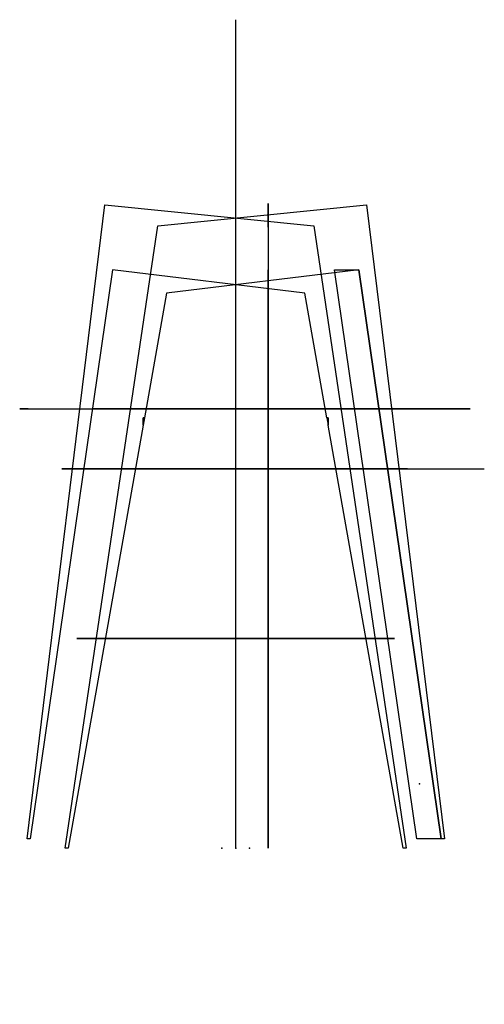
# Model space of a CAD drawing. Header units: centimetres. Extents: x -21.6 to 24.9, y -15.6 to 83.
import ezdxf

# ---------------------------------------------------------------- set-up
doc = ezdxf.new("R2010")
doc.units = ezdxf.units.CM
doc.header["$MEASUREMENT"] = 0
for name, color, linetype in [('Component10_Sketch1', 7, 'Continuous'), ('frame_Sketch1', 7, 'Continuous'), ('Stoel_Sketch1', 7, 'Continuous'), ('VincentSheppard_LilyCounter v3_Sketch1', 7, 'Continuous'), ('VincentSheppard_LilyCounter v3_Sketch10', 7, 'Continuous'), ('VincentSheppard_LilyCounter v3_Sketch11', 7, 'Continuous'), ('VincentSheppard_LilyCounter v3_Sketch12', 7, 'Continuous'), ('VincentSheppard_LilyCounter v3_Sketch2', 7, 'Continuous'), ('VincentSheppard_LilyCounter v3_Sketch3', 7, 'Continuous'), ('VincentSheppard_LilyCounter v3_Sketch4', 7, 'Continuous'), ('VincentSheppard_LilyCounter v3_Sketch5', 7, 'Continuous'), ('VincentSheppard_LilyCounter v3_Sketch6', 7, 'Continuous'), ('VincentSheppard_LilyCounter v3_Sketch7', 7, 'Continuous'), ('VincentSheppard_LilyCounter v3_Sketch8', 7, 'Continuous'), ('VincentSheppard_LilyCounter v3_Sketch9', 7, 'Continuous')]:
    doc.layers.add(name, color=color, linetype=linetype)

# ---------------------------------------------------------------- blocks, each defined once
blk = doc.blocks.new('Component10')
at = {"layer": 'Component10_Sketch1'}
for p, q in [((-20.792, 44, 7.457), (-21.642, 44, 6.609)), ((-21.642, 44, 6.609), (0.776, 44, -15.853)), ((-20.792, 44, 7.457), (-19.943, 44, 8.305)), ((-19.943, 44, 8.305), (2.474, 44, -14.158)), ((17.625, 44, -1.5), (-14.375, 44, -1.5)), ((-14.375, 44, -1.5), (-14.375, 44, 1.55)), ((-14.375, 44, 1.55), (17.625, 44, 1.55)), ((-13.375, 44, 0.025), (-13.545, 44, 0.195)), ((-13.375, 44, 0.025), (-13.204, 44, -0.143)), ((-13.205, 44, -0.145), (-13.375, 44, 0.025)), ((-5.804, 44, 22.427), (-6.652, 44, 21.578)), ((-6.652, 44, 21.578), (-4.956, 44, 23.276)), ((-6.652, 44, 21.578), (15.776, 44, -0.823)), ((-4.956, 44, 23.276), (17.472, 44, 0.875)), ((6.78, 44, -21.869), (0.776, 44, -15.853)), ((2.474, 44, -14.158), (8.479, 44, -20.174)), ((8.479, 44, -20.174), (6.78, 44, -21.869)), ((21.79, 44, -6.83), (15.776, 44, -0.823)), ((16.447, 44, -0.151), (16.624, 44, 0.026)), ((16.447, 44, -0.151), (16.624, 44, 0.026)), ((16.625, 44, 0.025), (16.448, 44, 0.202)), ((16.625, 44, 0.025), (16.448, 44, -0.152)), ((17.472, 44, 0.875), (23.486, 44, -5.131)), ((17.625, 44, 1.55), (17.625, 44, -1.5)), ((23.486, 44, -5.131), (21.79, 44, -6.83))]:
    blk.add_line(p, q, dxfattribs=at)
at = {"layer": 'Component10_Sketch1', "extrusion": (-2.71926e-32, 1, -1.22465e-16)}
for centre, radius in [((13.375, 0.025, 44), 0.24), ((-16.625, 0.025, 44), 0.25)]:
    blk.add_circle(centre, radius, dxfattribs=at)
at = {"layer": 'Component10_Sketch1'}
for p in [(0, 44), (1.625, 44, -14.75), (1.625, 44, 15.25)]:
    blk.add_point(p, dxfattribs=at)
blk = doc.blocks.new('frame')
at = {"layer": 'frame_Sketch1'}
for p, q in [((17.625, 44, -1.5), (-14.375, 44, -1.5)), ((-14.375, 44, -1.5), (-14.375, 44, 1.55)), ((-14.375, 44, 1.55), (17.625, 44, 1.55)), ((3.15, 44, -16), (0.1, 44, -16)), ((17.625, 44, 0.025), (17.125, 44, 0.025)), ((17.625, 44, 1.55), (17.625, 44, -1.5))]:
    blk.add_line(p, q, dxfattribs=at)
at = {"layer": 'frame_Sketch1', "extrusion": (-2.71926e-32, 1, -1.22465e-16)}
for centre in [(13.375, 0.025, 44), (-1.625, -15, 44), (-1.625, 15, 44), (-16.625, 0.025, 44)]:
    blk.add_circle(centre, 0.5, dxfattribs=at)
at = {"layer": 'frame_Sketch1'}
blk.add_point((0, 44), dxfattribs=at)
blk.add_blockref('Component10', (0, 0))
blk = doc.blocks.new('Stoel')
at = {"layer": 'Stoel_Sketch1'}
for p, q in [((3.25, 64.577, 20.642), (3.25, 0.945, 32.803)), ((3.25, 62.21, -15.639), (3.25, 64.577, 20.642)), ((3.25, 62.21, -15.639), (3.25, 62.424, -12.346)), ((3.25, 62.21, -15.639), (3.25, 62.21, -18.939)), ((3.25, 62.21, -15.639), (3.25, -0.006, -30.046)), ((3.25, 57.951, 17.61), (3.25, 0.916, 30.453)), ((3.25, 55.598, -12.346), (3.25, 57.951, 17.61)), ((3.25, -0.006, -27.696), (3.25, 55.598, -12.346)), ((3.25, 36.6, -16), (3.25, 43.1, -16)), ((3.25, 43.1, -16), (3.25, 43.1, -1.625)), ((3.25, 43.1, -1.625), (3.25, 39.85, -1.625)), ((3.25, 39.85, 1.625), (3.25, 43.1, 1.625)), ((3.25, 43.1, 1.625), (3.25, 43.1, 16)), ((3.25, 43.1, 16), (3.25, 36.6, 16)), ((3.25, 39.85, -1.625), (3.25, 39.85, 1.625)), ((3.25, 36.6, 16), (3.25, 36.6, -16)), ((3.25, 0.916, 30.453), (3.25, 0.945, 32.803)), ((3.25, -0.006, -30.046), (3.25, -0.006, -27.696))]:
    blk.add_line(p, q, dxfattribs=at)
blk.add_point((3.25, 36.6), dxfattribs=at)
blk.add_blockref('frame', (0, 0))

msp = doc.modelspace()

# ---------------------------------------------------------------- linework, layer by layer
at = {"layer": 'VincentSheppard_LilyCounter v3_Sketch1'}
msp.add_point((0, 0), dxfattribs=at)
at = {"layer": 'VincentSheppard_LilyCounter v3_Sketch10'}
msp.add_point((0, 0), dxfattribs=at)
at = {"layer": 'VincentSheppard_LilyCounter v3_Sketch11'}
msp.add_point((0, 0), dxfattribs=at)
at = {"layer": 'VincentSheppard_LilyCounter v3_Sketch12'}
for p, q in [((-14.078, 21, -15.582), (-15.913, 21, 17.918)), ((-14.416, 21, 19.5), (14.416, 21, 19.5)), ((12.58, 21, -17), (-12.58, 21, -17)), ((15.913, 21, 17.918), (14.078, 21, -15.582))]:
    msp.add_line(p, q, dxfattribs=at)
at = {"layer": 'VincentSheppard_LilyCounter v3_Sketch12', "extrusion": (0, 1, 0)}
for centre, start, end in [((14.416, 18, 21), 356.86364, 90), ((12.58, -15.5, 21), 270, 356.86364), ((-12.58, -15.5, 21), 183.13636, 270), ((-14.416, 18, 21), 90, 183.13636)]:
    msp.add_arc(centre, 1.5, start, end, dxfattribs=at)
at = {"layer": 'VincentSheppard_LilyCounter v3_Sketch12'}
msp.add_point((0, 21), dxfattribs=at)
at = {"layer": 'VincentSheppard_LilyCounter v3_Sketch2'}
msp.add_point((0, 0), dxfattribs=at)
at = {"layer": 'VincentSheppard_LilyCounter v3_Sketch3'}
msp.add_line((0, 0), (0, 83), dxfattribs=at)
msp.add_point((0, 0), dxfattribs=at)
at = {"layer": 'VincentSheppard_LilyCounter v3_Sketch4'}
for p, q in [((-15.796, 38, 17.259), (14.531, 38, -15.877)), ((-14.586, 38, -14.434), (-15.736, 38, 15.701)), ((15.796, 38, 17.259), (-14.531, 38, -15.877)), ((14.237, 38, 17.259), (-14.237, 38, 17.259)), ((-14.237, 38, 17.259), (14.237, 38, 17.259)), ((13.087, 38, -15.877), (-13.087, 38, -15.877)), ((14.12, 38, 15.501), (24.901, 38, 26.809)), ((14.586, 38, -14.434), (15.736, 38, 15.701))]:
    msp.add_line(p, q, dxfattribs=at)
at = {"layer": 'VincentSheppard_LilyCounter v3_Sketch4', "extrusion": (0, 1, 0)}
for centre, start, end in [((14.237, 15.759, 38), 357.81434, 90), ((13.087, -14.377, 38), 270, 357.81434), ((-13.087, -14.377, 38), 182.18566, 270), ((-14.237, 15.759, 38), 90, 182.18566)]:
    msp.add_arc(centre, 1.5, start, end, dxfattribs=at)
at = {"layer": 'VincentSheppard_LilyCounter v3_Sketch4'}
msp.add_point((0, 38), dxfattribs=at)
msp.add_point((0, 38), dxfattribs=at)
at = {"layer": 'VincentSheppard_LilyCounter v3_Sketch5'}
for p, q in [((-12.609, 38, -11.952), (-17.408, 38, 16.753)), ((-15.928, 38, 18.5), (15.706, 38, 18.5)), ((11.175, 38, -13.204), (-11.13, 38, -13.204)), ((17.188, 38, 16.766), (12.657, 38, -11.938))]:
    msp.add_line(p, q, dxfattribs=at)
at = {"layer": 'VincentSheppard_LilyCounter v3_Sketch5', "extrusion": (0, 1, 0)}
for centre, start, end in [((15.928, 17, 38), 350.50965, 90), ((11.13, -11.704, 38), 270, 350.50965), ((-11.175, -11.704, 38), 188.97055, 270), ((-15.706, 17, 38), 90, 188.97055)]:
    msp.add_arc(centre, 1.5, start, end, dxfattribs=at)
at = {"layer": 'VincentSheppard_LilyCounter v3_Sketch5'}
msp.add_point((0, 38), dxfattribs=at)
at = {"layer": 'VincentSheppard_LilyCounter v3_Sketch6'}
msp.add_line((0, 0, -17.5), (0, 0, 21.5), dxfattribs=at)
msp.add_point((0, 0), dxfattribs=at)
at = {"layer": 'VincentSheppard_LilyCounter v3_Sketch7'}
for p, q in [((-7.81, 62.334, -12.103), (13.098, 64.456, 12.814)), ((13.098, 64.456, 12.814), (20.903, 0.922, 22.116)), ((-17.089, -0.006, -23.162), (-7.81, 62.334, -12.103)), ((12.334, 57.951, 11.904), (-6.921, 55.598, -11.044)), ((20.59, 0.916, 21.742), (12.334, 57.951, 11.904)), ((-6.921, 55.598, -11.044), (-9.139, 43.1, -13.687)), ((-9.139, 43.1, -13.687), (-9.27, 43.1, -13.843)), ((-9.27, 43.1, -13.843), (-9.27, 42.36, -13.843)), ((-9.139, 43.1, -13.687), (-9.27, 42.36, -13.843)), ((-9.27, 43.1, -13.843), (-9.139, 43.1, -13.687)), ((-9.27, 42.36, -13.843), (-9.27, 43.1, -13.843)), ((-9.27, 42.36, -13.843), (-16.788, -0.006, -22.803)), ((20.903, 0.922, 22.116), (20.59, 0.916, 21.742)), ((-16.788, -0.006, -22.803), (-17.089, -0.006, -23.162))]:
    msp.add_line(p, q, dxfattribs=at)
msp.add_point((1.377, 0, -1.155), dxfattribs=at)
at = {"layer": 'VincentSheppard_LilyCounter v3_Sketch8'}
for p, q in [((-20.903, 0.922, 22.116), (-13.098, 64.456, 12.814)), ((-13.098, 64.456, 12.814), (7.81, 62.334, -12.103)), ((7.81, 62.334, -12.103), (17.089, -0.006, -23.162)), ((-12.334, 57.951, 11.904), (-20.59, 0.916, 21.742)), ((6.921, 55.598, -11.044), (-12.334, 57.951, 11.904)), ((9.139, 43.1, -13.687), (6.921, 55.598, -11.044)), ((9.27, 43.1, -13.843), (9.139, 43.1, -13.687)), ((9.139, 43.1, -13.687), (9.27, 42.36, -13.843)), ((9.27, 43.1, -13.843), (9.139, 43.1, -13.687)), ((9.27, 42.36, -13.843), (9.27, 43.1, -13.843)), ((9.27, 43.1, -13.843), (9.27, 42.36, -13.843)), ((16.788, -0.006, -22.803), (9.27, 42.36, -13.843)), ((-20.59, 0.916, 21.742), (-20.903, 0.922, 22.116)), ((17.089, -0.006, -23.162), (16.788, -0.006, -22.803))]:
    msp.add_line(p, q, dxfattribs=at)
msp.add_point((-1.377, 0, -1.155), dxfattribs=at)
at = {"layer": 'VincentSheppard_LilyCounter v3_Sketch9'}
for p, q in [((18.138, 0.916, 23.799), (9.883, 57.951, 13.96)), ((9.883, 57.951, 13.96), (12.334, 57.951, 11.904)), ((12.334, 57.951, 11.904), (20.59, 0.916, 21.742)), ((20.59, 0.916, 21.742), (18.138, 0.916, 23.799))]:
    msp.add_line(p, q, dxfattribs=at)
msp.add_point((18.412, 6.45, 21.942), dxfattribs=at)

# ---------------------------------------------------------------- block references
msp.add_blockref('Stoel', (0, 0))

doc.saveas('drawing.dxf')
